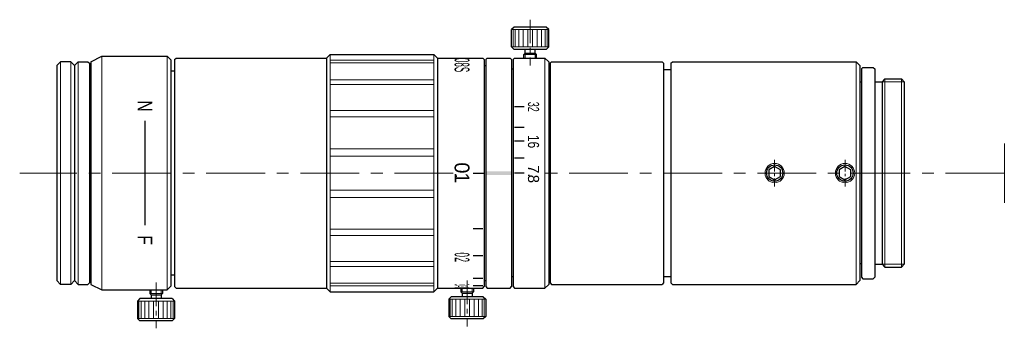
# Model space of a CAD drawing. Header units: millimetres. Extents: x -297 to 150, y -865 to 68.
import ezdxf
from ezdxf.enums import TextEntityAlignment as Align

# ---------------------------------------------------------------- set-up
doc = ezdxf.new("R2010")
doc.units = ezdxf.units.MM
doc.header["$LTSCALE"] = 0.25
doc.linetypes.add('CENTER', pattern=[50.8, 31.75, -6.35, 6.35, -6.35])
for name, color, linetype, lineweight in [('01_外形線', 7, 'Continuous', 30), ('02_ﾈｼﾞ（断面）・遮光線仕切り', 7, 'Continuous', 20), ('03_ﾈｼﾞ・ﾛｰﾚｯﾄ・遮光線', 7, 'Continuous', 9), ('04_中心線', 1, 'CENTER', 20), ('06_面取線', 7, 'Continuous', 9), ('08_寸法線', 2, 'Continuous', 20), ('09_文字', 2, 'Continuous', 20), ('13-細線', 7, 'Continuous', 9), ('4-寸法線', 5, 'Continuous', 20)]:
    doc.layers.add(name, color=color, linetype=linetype, lineweight=lineweight)
doc.styles.add('shihyou', font='txt', dxfattribs={"width": 0.6, "height": 2})
doc.styles.add('VS Standard', font='txt', dxfattribs={"height": 3})

msp = doc.modelspace()

# ---------------------------------------------------------------- hatches: boundary and pattern name
at = {"layer": '08_寸法線'}
h = msp.add_hatch(color=256, dxfattribs=at)
h.paths.add_polyline_path([(83.91, 47.57), (80.41, 47.57), (80.41, 47.32), (83.91, 47.32)])
h.paths.add_polyline_path([(83.91, 47.32), (80.41, 47.32), (80.41, 47.07), (83.91, 47.07)])

# ---------------------------------------------------------------- linework, layer by layer
at = {"layer": '01_外形線', "ltscale": 0.25}
for p, q in [((84.23, 67), (83.91, 66.67)), ((83.91, 64.32), (83.91, 66.67)), ((88.58, 67), (84.23, 67)), ((88.91, 66.67), (88.58, 67)), ((88.91, 64.32), (88.91, 66.67)), ((84.23, 64), (83.91, 64.32)), ((88.58, 64), (84.23, 64)), ((85.73, 63.5), (85.73, 64)), ((87.08, 63.5), (87.08, 64)), ((88.58, 64), (88.91, 64.32)), ((85.56, 63.32), (85.73, 63.5)), ((85.56, 62.82), (85.56, 63.32)), ((85.73, 63.5), (87.08, 63.5)), ((87.26, 63.32), (87.08, 63.5)), ((87.26, 62.82), (87.26, 63.32)), ((35.06, 31.57), (35.06, 31.07)), ((35.06, 31.07), (35.23, 30.9)), ((35.23, 30.9), (36.58, 30.9)), ((35.23, 30.9), (35.23, 30.4)), ((36.76, 31.07), (36.58, 30.9)), ((36.58, 30.9), (36.58, 30.4)), ((36.76, 31.57), (36.76, 31.07)), ((75.73, 30.65), (75.41, 30.32)), ((80.08, 30.65), (75.73, 30.65)), ((77.06, 31.82), (77.06, 31.32)), ((77.06, 31.32), (77.23, 31.15)), ((77.23, 31.15), (78.58, 31.15)), ((77.23, 31.15), (77.23, 30.65)), ((78.76, 31.32), (78.58, 31.15)), ((78.58, 31.15), (78.58, 30.65)), ((78.76, 31.82), (78.76, 31.32)), ((80.08, 30.65), (80.41, 30.32)), ((33.73, 30.4), (33.41, 30.07)), ((33.41, 30.07), (33.41, 27.72)), ((38.08, 30.4), (33.73, 30.4)), ((38.08, 30.4), (38.41, 30.07)), ((38.41, 30.07), (38.41, 27.72)), ((75.41, 30.32), (75.41, 27.97)), ((80.41, 30.32), (80.41, 27.97)), ((75.73, 27.65), (75.41, 27.97)), ((80.41, 27.97), (80.08, 27.65)), ((33.73, 27.4), (33.41, 27.72)), ((38.08, 27.4), (33.73, 27.4)), ((38.41, 27.72), (38.08, 27.4)), ((80.08, 27.65), (75.73, 27.65))]:
    msp.add_line(p, q, dxfattribs=at)
at = {"layer": '01_外形線'}
for p, q in [((27.11, 62.32), (28.61, 63.07)), ((28.61, 63.07), (37.41, 63.07)), ((37.41, 63.07), (37.91, 62.57)), ((37.91, 62.57), (37.91, 32.07)), ((38.41, 62.62), (38.61, 62.82)), ((38.41, 62.62), (38.41, 32.02)), ((38.61, 62.82), (58.91, 62.82)), ((58.91, 62.82), (59.41, 63.32)), ((58.91, 62.82), (58.91, 31.82)), ((59.41, 63.32), (73.41, 63.32)), ((73.41, 63.32), (73.91, 62.82)), ((73.91, 62.82), (73.91, 31.82)), ((73.91, 62.82), (80.01, 62.82)), ((80.01, 62.82), (80.21, 62.62)), ((80.21, 62.62), (80.21, 32.02)), ((80.41, 62.62), (80.61, 62.82)), ((80.41, 62.62), (80.41, 32.02)), ((80.61, 62.82), (83.71, 62.82)), ((83.71, 62.82), (83.91, 62.62)), ((83.91, 62.62), (83.91, 32.02)), ((84.11, 62.62), (84.31, 62.82)), ((84.11, 62.62), (84.11, 32.02)), ((84.31, 62.82), (88.41, 62.82)), ((88.41, 62.82), (88.91, 62.32)), ((22.51, 61.82), (23.01, 62.32)), ((22.51, 61.82), (22.51, 32.82)), ((24.41, 62.32), (23.01, 62.32)), ((24.91, 61.82), (24.41, 62.32)), ((24.91, 61.82), (25.41, 62.32)), ((24.91, 61.82), (24.91, 32.82)), ((25.41, 62.32), (26.71, 62.32)), ((26.71, 62.32), (26.91, 62.12)), ((26.91, 62.12), (26.91, 32.52)), ((26.91, 61.32), (27.11, 61.32)), ((27.11, 62.32), (27.11, 32.32)), ((80.21, 61.82), (80.41, 61.82)), ((84.11, 61.32), (83.91, 61.32)), ((88.91, 62.32), (88.91, 32.32)), ((88.91, 61.32), (89.11, 61.32)), ((89.11, 62.12), (89.31, 62.32)), ((89.11, 62.12), (89.11, 32.52)), ((89.31, 62.32), (104.21, 62.32)), ((104.41, 62.12), (104.21, 62.32)), ((104.41, 62.12), (104.41, 32.52)), ((104.41, 61.27), (105.41, 61.27)), ((105.41, 62.12), (105.61, 62.32)), ((105.41, 62.12), (105.41, 32.52)), ((105.61, 62.32), (130.41, 62.32)), ((130.91, 61.82), (130.41, 62.32)), ((130.91, 61.82), (130.91, 32.82)), ((131.31, 61.57), (131.11, 61.37)), ((131.11, 61.37), (131.11, 33.27)), ((131.31, 61.57), (132.71, 61.57)), ((132.71, 61.57), (132.91, 61.37)), ((132.91, 61.37), (132.91, 33.27)), ((38.41, 61.07), (37.91, 61.07)), ((134.3, 60.02), (133.91, 59.63)), ((134.3, 60.02), (136.51, 60.02)), ((136.51, 60.02), (136.91, 59.63)), ((131.11, 59.57), (130.91, 59.57)), ((132.91, 59.63), (133.91, 59.63)), ((133.91, 59.63), (133.91, 35.02)), ((136.91, 59.63), (136.91, 35.02)), ((131.11, 35.07), (130.91, 35.07)), ((132.91, 35.02), (133.91, 35.02)), ((134.3, 34.62), (133.91, 35.02)), ((134.3, 34.62), (136.51, 34.62)), ((136.51, 34.62), (136.91, 35.02)), ((26.91, 33.32), (27.11, 33.32)), ((38.41, 33.57), (37.91, 33.57)), ((84.11, 33.32), (83.91, 33.32)), ((88.91, 33.32), (89.11, 33.32)), ((104.41, 33.37), (105.41, 33.37)), ((131.11, 33.27), (131.31, 33.07)), ((132.91, 33.27), (132.71, 33.07)), ((22.51, 32.82), (23.01, 32.32)), ((24.41, 32.32), (23.01, 32.32)), ((24.91, 32.82), (24.41, 32.32)), ((24.91, 32.82), (25.41, 32.32)), ((25.41, 32.32), (26.71, 32.32)), ((26.71, 32.32), (26.91, 32.52)), ((27.11, 32.32), (28.61, 31.57)), ((37.41, 31.57), (37.91, 32.07)), ((38.41, 32.02), (38.61, 31.82)), ((80.01, 31.82), (80.21, 32.02)), ((80.21, 32.82), (80.41, 32.82)), ((80.41, 32.02), (80.61, 31.82)), ((83.71, 31.82), (83.91, 32.02)), ((84.11, 32.02), (84.31, 31.82)), ((88.41, 31.82), (88.91, 32.32)), ((89.11, 32.52), (89.31, 32.32)), ((89.31, 32.32), (104.21, 32.32)), ((104.41, 32.52), (104.21, 32.32)), ((105.41, 32.52), (105.61, 32.32)), ((105.61, 32.32), (130.41, 32.32)), ((130.91, 32.82), (130.41, 32.32)), ((131.31, 33.07), (132.71, 33.07)), ((28.61, 31.57), (37.41, 31.57)), ((38.61, 31.82), (58.91, 31.82)), ((58.91, 31.82), (59.41, 31.32)), ((59.41, 31.32), (73.41, 31.32)), ((73.41, 31.32), (73.91, 31.82)), ((73.91, 31.82), (80.01, 31.82)), ((80.61, 31.82), (83.71, 31.82)), ((84.31, 31.82), (88.41, 31.82))]:
    msp.add_line(p, q, dxfattribs=at)
for points in [[(119.41, 48.22), (118.63, 47.77), (118.63, 46.87), (119.41, 46.42), (120.19, 46.87), (120.19, 47.77)], [(128.9, 48.22), (128.12, 47.77), (128.12, 46.87), (128.9, 46.42), (129.68, 46.87), (129.68, 47.77)]]:
    msp.add_lwpolyline(points, close=True, dxfattribs=at)
for centre in [(119.41, 47.32), (128.9, 47.32)]:
    msp.add_circle(centre, 1.1, dxfattribs=at)
at = {"layer": '02_ﾈｼﾞ（断面）・遮光線仕切り'}
msp.add_line((28.61, 63.07), (28.61, 31.57), dxfattribs=at)
at = {"layer": '02_ﾈｼﾞ（断面）・遮光線仕切り', "ltscale": 0.25}
for p, q in [((85.73, 62.82), (85.73, 63.32)), ((87.08, 62.82), (87.08, 63.32)), ((35.23, 31.57), (35.23, 31.07)), ((36.58, 31.57), (36.58, 31.07)), ((77.23, 31.82), (77.23, 31.32)), ((78.58, 31.82), (78.58, 31.32))]:
    msp.add_line(p, q, dxfattribs=at)
at = {"layer": '03_ﾈｼﾞ・ﾛｰﾚｯﾄ・遮光線', "ltscale": 0.25}
for p, q in [((84.1, 66.67), (84.1, 64.32)), ((84.39, 66.67), (84.39, 64.32)), ((84.88, 66.67), (84.88, 64.32)), ((85.45, 66.67), (85.45, 64.32)), ((86.08, 66.67), (86.08, 64.32)), ((86.73, 66.67), (86.73, 64.32)), ((87.36, 66.67), (87.36, 64.32)), ((87.93, 66.67), (87.93, 64.32)), ((88.42, 66.67), (88.42, 64.32)), ((88.72, 66.67), (88.72, 64.32)), ((33.6, 27.72), (33.6, 30.07)), ((33.89, 27.72), (33.89, 30.07)), ((34.38, 27.72), (34.38, 30.07)), ((34.95, 27.72), (34.95, 30.07)), ((35.58, 27.72), (35.58, 30.07)), ((36.23, 27.72), (36.23, 30.07)), ((36.86, 27.72), (36.86, 30.07)), ((37.43, 27.72), (37.43, 30.07)), ((37.92, 27.72), (37.92, 30.07)), ((38.22, 27.72), (38.22, 30.07)), ((75.6, 27.97), (75.6, 30.32)), ((75.89, 27.97), (75.89, 30.32)), ((76.38, 27.97), (76.38, 30.32)), ((76.95, 27.97), (76.95, 30.32)), ((77.58, 27.97), (77.58, 30.32)), ((78.23, 27.97), (78.23, 30.32)), ((78.86, 27.97), (78.86, 30.32)), ((79.43, 27.97), (79.43, 30.32)), ((79.92, 27.97), (79.92, 30.32)), ((80.22, 27.97), (80.22, 30.32))]:
    msp.add_line(p, q, dxfattribs=at)
at = {"layer": '03_ﾈｼﾞ・ﾛｰﾚｯﾄ・遮光線'}
for p, q in [((59.41, 62.53), (73.41, 62.53)), ((59.41, 62.19), (73.41, 62.19)), ((59.41, 59.9), (73.41, 59.9)), ((59.41, 59.26), (73.41, 59.26)), ((59.41, 55.76), (73.41, 55.76)), ((59.41, 54.89), (73.41, 54.89)), ((59.41, 50.59), (73.41, 50.59)), ((59.41, 49.61), (73.41, 49.61)), ((59.41, 45.04), (73.41, 45.04)), ((59.41, 44.05), (73.41, 44.05)), ((59.41, 39.76), (73.41, 39.76)), ((59.41, 38.89), (73.41, 38.89)), ((59.41, 35.39), (73.41, 35.39)), ((59.41, 34.74), (73.41, 34.74)), ((59.41, 32.46), (73.41, 32.46))]:
    msp.add_line(p, q, dxfattribs=at)
for centre in [(119.41, 47.32), (128.91, 47.32)]:
    msp.add_circle(centre, 1.3, dxfattribs=at)
at = {"layer": '04_中心線', "ltscale": 0.4}
for p, q in [((86.41, 68), (86.41, 61.82)), ((35.91, 32.57), (35.91, 26.4)), ((77.91, 32.82), (77.91, 26.65))]:
    msp.add_line(p, q, dxfattribs=at)
at = {"layer": '04_中心線', "ltscale": 0.2}
for p, q in [((119.41, 49.12), (119.41, 45.52)), ((128.91, 49.12), (128.91, 45.52))]:
    msp.add_line(p, q, dxfattribs=at)
at = {"layer": '04_中心線'}
for p, q in [((76.03, 47.32), (17.51, 47.32)), ((150.41, 47.32), (87.96, 47.32))]:
    msp.add_line(p, q, dxfattribs=at)
at = {"layer": '06_面取線', "ltscale": 0.25}
for p, q in [((83.91, 66.67), (88.91, 66.67)), ((88.91, 64.32), (83.91, 64.32)), ((85.56, 63.32), (87.26, 63.32)), ((35.06, 31.07), (36.76, 31.07)), ((77.06, 31.32), (78.76, 31.32)), ((38.41, 30.07), (33.41, 30.07)), ((80.41, 30.32), (75.41, 30.32)), ((75.41, 27.97), (80.41, 27.97)), ((33.41, 27.72), (38.41, 27.72))]:
    msp.add_line(p, q, dxfattribs=at)
at = {"layer": '06_面取線'}
for p, q in [((37.41, 63.07), (37.41, 31.57)), ((59.41, 63.32), (59.41, 31.32)), ((73.41, 63.32), (73.41, 31.32)), ((23.01, 62.32), (23.01, 32.32)), ((24.41, 62.32), (24.41, 32.32)), ((25.41, 62.32), (25.41, 32.32)), ((130.41, 62.32), (130.41, 32.32))]:
    msp.add_line(p, q, dxfattribs=at)
at = {"layer": '08_寸法線', "lineweight": 30}
msp.add_line((34.41, 54.36), (34.41, 40.29), dxfattribs=at)
at = {"layer": '09_文字', "lineweight": 30}
for p, q in [((85.61, 56.26), (84.31, 56.26)), ((85.61, 53.46), (84.31, 53.46)), ((85.61, 51.62), (84.31, 51.62)), ((85.61, 49.34), (84.31, 49.34)), ((78.71, 47.32), (80.21, 47.32)), ((85.61, 47.32), (84.31, 47.32)), ((80.01, 39.81), (78.71, 39.81)), ((80.01, 36.17), (78.71, 36.17)), ((80.01, 33.11), (78.71, 33.11)), ((80.01, 32.13), (78.71, 32.13))]:
    msp.add_line(p, q, dxfattribs=at)
at = {"layer": '13-細線'}
for p, q in [((59.41, 63.31), (73.41, 63.31)), ((88.41, 31.82), (88.41, 62.82)), ((134.3, 34.62), (134.3, 60.02)), ((136.51, 60.02), (136.51, 34.62)), ((133.91, 59.63), (136.91, 59.63)), ((133.91, 35.02), (136.91, 35.02)), ((59.41, 32.12), (73.41, 32.12)), ((59.41, 31.33), (73.41, 31.33))]:
    msp.add_line(p, q, dxfattribs=at)
at = {"layer": '4-寸法線', "color": 0}
msp.add_line((150.41, 51.32), (150.41, 43.32), dxfattribs=at)

# ---------------------------------------------------------------- texts
at = {"layer": '08_寸法線', "style": 'shihyou'}
for s, width, p in [('N', 0.8, (35.41, 56.36)), ('F', 0.8, (35.41, 38.29)), ('0.', 0.4, (78.21, 36.17)), ('2', 0.4, (78.21, 35.63)), ('0.4', 0.1, (78.21, 32.13))]:
    msp.add_text(s, height=2, rotation=270, dxfattribs=dict(at, width=width)).set_placement(p, align=Align.TOP_CENTER)
for s, width, p in [('32', 0.6, (86.11, 56.26)), ('16', 0.8, (86.11, 51.57))]:
    msp.add_text(s, height=1.5, rotation=270, dxfattribs=dict(at, width=width)).set_placement(p, align=Align.CENTER)
for s, p in [('0.', (78.21, 47.65)), ('1', (78.21, 46.68))]:
    msp.add_text(s, height=2, rotation=270, dxfattribs=at).set_placement(p, align=Align.TOP_CENTER)
for s, p in [('7.', (86.11, 47.56)), ('8', (86.11, 46.54))]:
    msp.add_text(s, height=1.5, rotation=270, dxfattribs=at).set_placement(p, align=Align.CENTER)
at = {"layer": '09_文字', "style": 'VS Standard', "width": 0.4}
msp.add_text('08S', height=2, rotation=270, dxfattribs=at).set_placement((78.21, 61.88), align=Align.TOP_CENTER)

doc.saveas('drawing.dxf')
